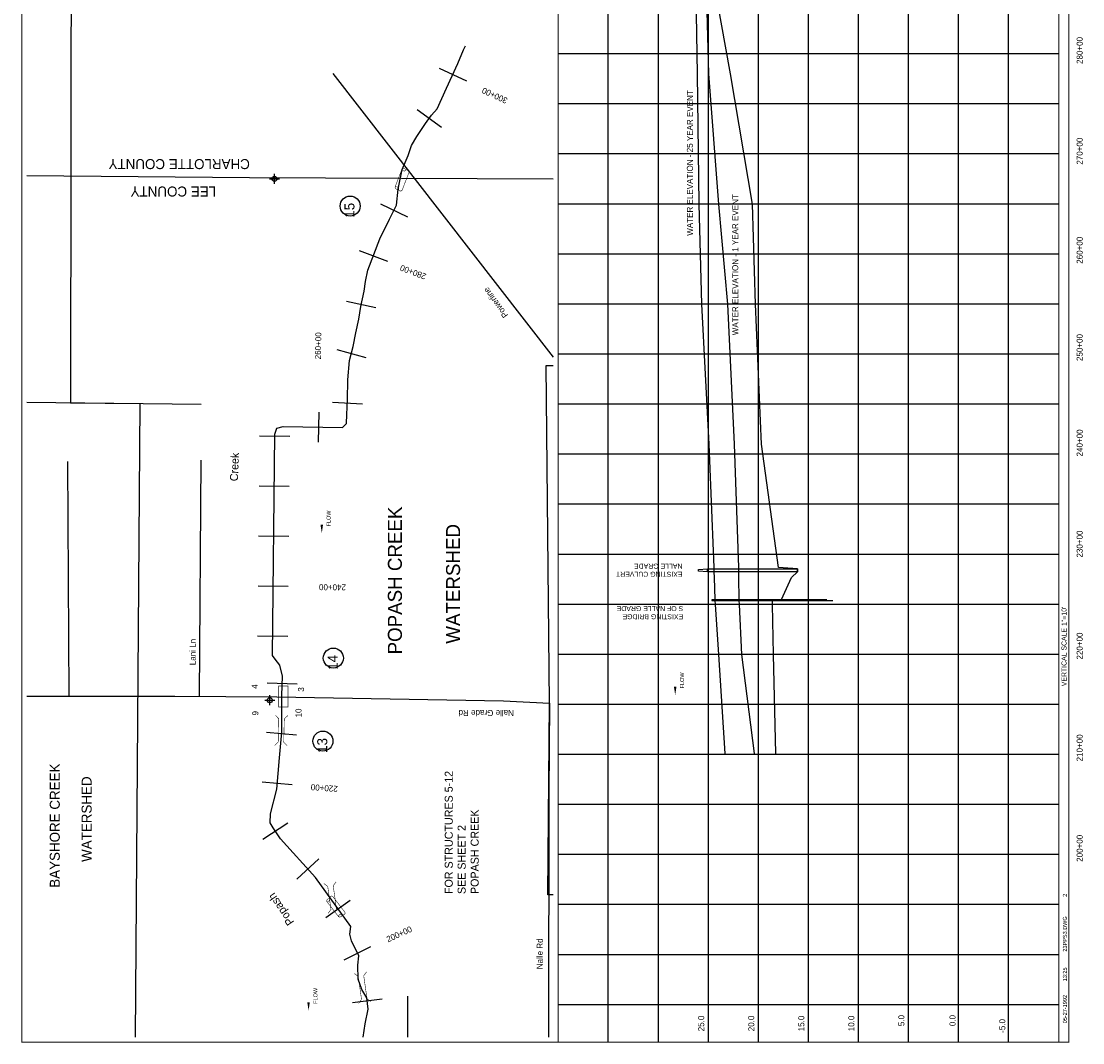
# Model space of a CAD drawing. Extents: x 232925 to 243646, y 877492 to 893502.
# Tile 1 of 2: x 232925 to 243530, y 877492 to 887698. Entities that reach past the tile are written whole.
import ezdxf
from ezdxf.enums import TextEntityAlignment as Align

# ---------------------------------------------------------------- set-up
doc = ezdxf.new("R2010")
doc.units = 0
doc.header["$LTSCALE"] = 800
doc.header["$PDMODE"] = 34
doc.header["$PDSIZE"] = 50
for name, pattern in [('DASHED', [0]), ('DIVIDE', [0]), ('PHANTOM', [0]), ('STREAM', [0])]:
    doc.linetypes.add(name, pattern=pattern)
doc.layers.get('0').update_dxf_attribs({"linetype": 'CONTINUOUS'})
for name, color, linetype in [('BORDER', 1, 'CONTINUOUS'), ('COUNTY', 11, 'PHANTOM'), ('EXISTING', 7, 'CONTINUOUS'), ('GRID', 2, 'CONTINUOUS'), ('MAJROADS', 9, 'CONTINUOUS'), ('MINROADS', 7, 'CONTINUOUS'), ('POWERLINES', 14, 'DIVIDE'), ('SEC', 2, 'CONTINUOUS'), ('STATIONS', 7, 'CONTINUOUS'), ('STRUCTTEXT', 7, 'CONTINUOUS'), ('STRUCTURES', 1, 'CONTINUOUS'), ('TEXT', 7, 'CONTINUOUS'), ('TRUNKS', 5, 'STREAM'), ('WATER', 4, 'CONTINUOUS'), ('WSHEDS', 3, 'CONTINUOUS')]:
    doc.layers.add(name, color=color, linetype=linetype)

# ---------------------------------------------------------------- blocks, each defined once
blk = doc.blocks.new('BRIDGE')
at = {"layer": 'STRUCTURES', "color": 0, "const_width": 20}
for points in [[(-234, -534), (-101, -402), (-101, 496), (-234, 629)], [(244, -534), (112, -402), (112, 496), (244, 629)]]:
    blk.add_lwpolyline(points, dxfattribs=at)
blk = doc.blocks.new('RCP')
at = {"layer": 'STRUCTURES', "color": 0, "const_width": 20}
for points in [[(-354, 160, 0.802976), (-374, 25, 0.802976)], [(-374, 25, 0.489412), (-354, -140, 0.489412)], [(-354, -140, 0.606659), (-374, 25, 0.606659)], [(415, 25, 0.606659), (396, -140, 0.606659)], [(415, 25, 0.802976), (396, 160, 0.802976)], [(396, -140, 0.489412), (415, 25, 0.489412)]]:
    blk.add_lwpolyline(points, format="xyb", dxfattribs=at)
for points in [[(396, 160), (-354, 160)], [(-354, -140), (396, -140)]]:
    blk.add_lwpolyline(points, dxfattribs=at)
blk = doc.blocks.new('BOX')
at = {"layer": 'STRUCTURES', "color": 0, "const_width": 20}
blk.add_lwpolyline([(-377, -171), (433, -171), (433, 189), (-377, 189)], close=True, dxfattribs=at)
blk = doc.blocks.new('LOGON')
at = {"color": 0}
blk.add_attdef('DATE', text='', height=1, dxfattribs=at).set_placement((-1.87, 1.76), align=Align.RIGHT)
for tag, p in [('TIME', (1.56, 1.76)), ('DRAWING', (8.97, 1.76)), ('OPERATOR', (22.66, 1.76))]:
    blk.add_attdef(tag, p, '', height=1, dxfattribs=at)
blk = doc.blocks.new('FLARROW')
at = {"color": 0}
blk.add_lwpolyline([(-0.28, 0.019, 0, 0.05, 0), (-0.112, 0.019, 0, 0, -0.087559), (-0.012, 0.001, 0, 0, 0.245722), (0.075, 0.013, 0, 0, -0.309425), (0.212, 0.015, 0, 0, 0), (0.278, 0.013, 0, 0, 0)], format="xyseb", dxfattribs=at)
blk.add_text('FLOW', height=0.08, dxfattribs=at).set_placement((0.015, -0.157), align=Align.CENTER)

msp = doc.modelspace()

# ---------------------------------------------------------------- linework, layer by layer
at = {"layer": 'BORDER', "color": 0, "const_width": 10}
msp.add_lwpolyline([(243390, 877497), (243390, 893497), (232930, 893497), (232930, 877497)], close=True, dxfattribs=at)
for points in [[(238290, 877497), (238290, 893497)], [(243290, 877497), (243290, 893497)]]:
    msp.add_lwpolyline(points, dxfattribs=at)
at = {"layer": 'COUNTY', "color": 0}
msp.add_lwpolyline([(238240, 886121), (235204, 886133), (232980, 886153)], dxfattribs=at)
at = {"layer": 'EXISTING', "color": 0}
for points in [[(239752, 888232), (239752, 888225), (239764, 888200), (239765, 888172), (239791, 887172), (239891, 885872), (239982, 884872), (240046, 883472), (240091, 882242), (240091, 882228), (240091, 882196), (240091, 882142), (240094, 881922), (240094, 881918), (240095, 881910), (240097, 881872), (240121, 881372), (240247, 880382)], [(239959, 880382), (239894, 881372), (239860, 881872), (239858, 881910), (239857, 881918), (239857, 881922), (239850, 882142), (239849, 882196), (239849, 882228), (239847, 882242), (239797, 883472), (239725, 884872), (239699, 885872), (239680, 887172), (239664, 888172), (239663, 888200), (239663, 888202)], [(239780, 882196), (239690, 882203), (239690, 882221), (239780, 882228)]]:
    msp.add_lwpolyline(points, dxfattribs=at)
at = {"layer": 'EXISTING', "color": 0, "linetype": 'DASHED'}
for points in [[(240463, 880382), (240440, 881372), (240430, 881872), (240430, 881910), (240430, 881918), (240520, 881922), (240620, 882142), (240680, 882196), (240680, 882228), (240490, 882242), (240320, 883472), (240260, 884872), (240230, 885872), (240010, 887172), (239830, 888172), (239920, 888200), (239920, 888225), (239840, 888232)], [(240972, 881918), (239823, 881918), (239823, 881910), (241032, 881910)]]:
    msp.add_lwpolyline(points, dxfattribs=at)
at = {"layer": 'EXISTING', "color": 0, "const_width": 5.18}
for points in [[(236729, 886221), (236659, 886040)], [(236731, 886012), (236801, 886193)]]:
    msp.add_lwpolyline(points, dxfattribs=at)
for points in [[(236770, 886210, 0.489412), (236729, 886221, 0.489412)], [(236729, 886221, 0.606659), (236770, 886210, 0.606659)], [(236801, 886193, 0.802976), (236770, 886210, 0.802976)], [(236696, 886020, 0.606659), (236659, 886040, 0.606659)], [(236659, 886040, 0.489412), (236696, 886020, 0.489412)], [(236696, 886020, 0.802976), (236731, 886012, 0.802976)]]:
    msp.add_lwpolyline(points, format="xyb", dxfattribs=at)
at = {"layer": 'EXISTING', "color": 0}
msp.add_lwpolyline([(240680, 882196), (239780, 882196), (239780, 882228), (240680, 882228)], close=True, dxfattribs=at)
at = {"layer": 'GRID', "color": 0}
for points in [[(238790, 877497), (238790, 893497)], [(239290, 877497), (239290, 893497)], [(239790, 877497), (239790, 893497)], [(240290, 877497), (240290, 893497)], [(240790, 877497), (240790, 893497)], [(241290, 877497), (241290, 893497)], [(241790, 877497), (241790, 893497)], [(242290, 877497), (242290, 893497)], [(242790, 877497), (242790, 893497)], [(243290, 887372), (238290, 887372)], [(243290, 886872), (238290, 886872)], [(243290, 886372), (238290, 886372)], [(243290, 885872), (238290, 885872)], [(243290, 885372), (238290, 885372)], [(243290, 884872), (238290, 884872)], [(243290, 884372), (238290, 884372)], [(243290, 883872), (238290, 883872)], [(243290, 883372), (238290, 883372)], [(243290, 882872), (238290, 882872)], [(243290, 882372), (238290, 882372)], [(243290, 881872), (238290, 881872)], [(243290, 881372), (238290, 881372)], [(243290, 880872), (238290, 880872)], [(243290, 880372), (238290, 880372)], [(243290, 879872), (238290, 879872)], [(243290, 879372), (238290, 879372)], [(243290, 878872), (238290, 878872)], [(243290, 878372), (238290, 878372)], [(243290, 877872), (238290, 877872)]]:
    msp.add_lwpolyline(points, dxfattribs=at)
at = {"layer": 'MAJROADS', "color": 0}
msp.add_lwpolyline([(232980, 880954), (233436, 880955), (234458, 880956), (235480, 880948), (237743, 880907), (238203, 880886), (238197, 879981), (238194, 877547)], dxfattribs=at)
at = {"layer": 'MINROADS', "color": 0}
for points in [[(232980, 883892), (234724, 883872)], [(233388, 883301), (233402, 880955)], [(234718, 883314), (234702, 880954)], [(236788, 877547), (236788, 877957)]]:
    msp.add_lwpolyline(points, dxfattribs=at)
at = {"layer": 'POWERLINES', "color": 0}
msp.add_lwpolyline([(236038, 887177), (238240, 884341)], dxfattribs=at)
at = {"layer": 'SEC', "color": 0}
for p in [(235454, 886124), (235409, 880914)]:
    msp.add_point(p, dxfattribs=at)
at = {"layer": 'STATIONS', "color": 0}
for p, q in [((237101, 887228), (237373, 887102)), ((236880, 886816), (237122, 886639)), ((236513, 885874), (236783, 885743)), ((236302, 885406), (236583, 885301)), ((236176, 884901), (236469, 884838)), ((236078, 884420), (236368, 884340)), ((236035, 883892), (236334, 883875)), ((235899, 883793), (235893, 883493)), ((235307, 883557), (235607, 883554)), ((235302, 883057), (235602, 883054)), ((235297, 882557), (235597, 882554)), ((235292, 882057), (235592, 882054)), ((235287, 881557), (235587, 881554)), ((235383, 881087), (235683, 881079)), ((235376, 880596), (235675, 880570)), ((235333, 880099), (235631, 880072)), ((235337, 879526), (235590, 879688)), ((235677, 879127), (235898, 879329)), ((235969, 878743), (236212, 878918)), ((236150, 878321), (236419, 878455)), ((236233, 877893), (236530, 877931))]:
    msp.add_line(p, q, dxfattribs=at)
at = {"layer": 'STRUCTTEXT', "color": 0}
for centre in [(236211, 885852), (236043, 881336), (235939, 880506)]:
    msp.add_circle(centre, 100, dxfattribs=at)
at = {"layer": 'TRUNKS', "color": 0}
msp.add_lwpolyline([(236342, 877547), (236341, 877549), (236362, 877681), (236392, 877829), (236378, 877941), (236328, 878025), (236291, 878126), (236288, 878268), (236297, 878362), (236223, 878512), (236209, 878578), (236218, 878654), (235864, 879144), (235514, 879529), (235443, 879640), (235413, 879688), (235416, 879778), (235477, 880027), (235505, 880339), (235527, 880594), (235530, 880962), (235535, 881154), (235509, 881264), (235463, 881324), (235436, 881362), (235457, 883571), (235480, 883633), (235542, 883649), (236135, 883638), (236173, 883678), (236178, 883768), (236186, 883914), (236189, 884117), (236203, 884309), (236242, 884447), (236267, 884584), (236297, 884721), (236318, 884849), (236350, 885001), (236366, 885097), (236388, 885210), (236506, 885523), (236605, 885719), (236674, 885861), (236691, 886020), (236732, 886218), (236790, 886356), (236825, 886458), (236878, 886546), (236964, 886677), (237025, 886760), (237079, 886824), (237174, 887029), (237288, 887275), (237344, 887411), (237364, 887454)], dxfattribs=at)
at = {"layer": 'WSHEDS', "color": 0}
for points in [[(233425, 888901), (233416, 883887), (234111, 883879), (234064, 877547)], [(238240, 878971), (238186, 878971), (238203, 880886), (238170, 884260), (238240, 884257)]]:
    msp.add_lwpolyline(points, dxfattribs=at)

# ---------------------------------------------------------------- block references
at = {"layer": 'STRUCTURES', "color": 0, "xscale": 0.25875, "yscale": 0.25875, "zscale": 0.25875}
for name, p, rotation in [('BOX', (235546, 880945), 90), ('BRIDGE', (235521, 880600), 358.6554353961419), ('BRIDGE', (236031, 878930), 8), ('RCP', (236062, 878854), 307.7079410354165), ('BRIDGE', (236336, 878031), 8)]:
    msp.add_blockref(name, p, dxfattribs=dict(at, rotation=rotation))
at = {"layer": 'TEXT', "color": 0, "xscale": 40, "yscale": 40, "zscale": 40, "rotation": 90}
msp.add_blockref('LOGON', (243442, 878044), dxfattribs=at).add_auto_attribs({'DATE': '05-27-1992', 'TIME': '13:25', 'OPERATOR': '2', 'DRAWING': '23PPS3.DWG'})
at = {"layer": 'TRUNKS', "color": 0, "xscale": 500, "yscale": 500, "zscale": 500, "rotation": 90}
for p in [(235937, 882723), (239468, 881105), (235805, 877953)]:
    msp.add_blockref('FLARROW', p, dxfattribs=at)

# ---------------------------------------------------------------- texts
at = {"layer": 'EXISTING', "color": 0}
for s, height, rotation, p in [('WATER ELEVATION - 25 YEAR EVENT', 60, 90, (239635, 885555)), ('WATER ELEVATION - 1 YEAR EVENT', 60, 90, (240088, 884561)), ('S OF NALLE GRADE', 50, 180, (239538, 881855)), ('EXISTING BRIDGE', 50, 180, (239538, 881774))]:
    msp.add_text(s, height=height, rotation=rotation, dxfattribs=at).set_placement(p)
at = {"layer": 'MINROADS', "color": 0}
msp.add_text('Lani Ln', height=60, rotation=90, dxfattribs=at).set_placement((234668, 881264))
at = {"layer": 'POWERLINES', "color": 0}
msp.add_text('Powerline', height=60, rotation=126, dxfattribs=at).set_placement((237793, 884762))
at = {"layer": 'STATIONS', "color": 0}
for s, rotation, p in [('300+00', 155.2296, (237668, 886983)), ('280+00', 159.4632, (236850, 885219)), ('260+00', 88.9101, (235921, 884455)), ('240+00', 179.4512, (236035, 882073)), ('220+00', 175.8876, (235955, 880067)), ('200+00', 24.2907, (236713, 878550))]:
    msp.add_text(s, height=60, rotation=rotation, dxfattribs=at).set_placement(p, align=Align.CENTER)
at = {"layer": 'STRUCTTEXT', "color": 0}
for s, p in [('15', (236254, 885735)), ('14', (236086, 881218)), ('13', (235982, 880388))]:
    msp.add_text(s, height=100, rotation=90, dxfattribs=at).set_placement(p)
at = {"layer": 'TEXT', "color": 0}
for s, p in [('280+00', (243529, 887406)), ('270+00', (243529, 886400)), ('260+00', (243529, 885410)), ('250+00', (243529, 884438)), ('240+00', (243529, 883485)), ('230+00', (243529, 882475)), ('220+00', (243529, 881456)), ('3', (235750, 881022)), ('10', (235725, 880787)), ('210+00', (243529, 880438)), ('200+00', (243529, 879435))]:
    msp.add_text(s, height=60, rotation=90, dxfattribs=at).set_placement(p, align=Align.CENTER)
for s, height, rotation, p in [('CHARLOTTE COUNTY', 100, 180, (235209, 886321)), ('LEE COUNTY', 100, 180, (234872, 886047)), ('POPASH CREEK', 140, 90, (236728, 881372)), ('WATERSHED', 140, 90, (237309, 881479)), ('NALLE GRADE', 50, 180, (239531, 882279)), ('EXISTING CULVERT', 50, 180, (239531, 882198)), ('VERTICAL SCALE 1"=10\'', 50, 90, (243368, 881054)), ('4', 60, 90, (235287, 881029)), ('9', 60, 90, (235294, 880762)), ('Nalle Grade Rd', 60, 180, (237847, 880816)), ('BAYSHORE CREEK', 100, 90, (233310, 879041)), ('WATERSHED', 100, 90, (233628, 879299)), ('FOR STRUCTURES 5-12 ', 80, 90, (237236, 878978)), ('POPASH CREEK', 80, 90, (237495, 878978)), ('SEE SHEET 2', 80, 90, (237365, 878978)), ('Nalle Rd', 60, 90, (238135, 878227)), ('25.0', 60, 90, (239748, 877607)), ('20.0', 60, 90, (240248, 877607)), ('15.0', 60, 90, (240748, 877607)), ('10.0', 60, 90, (241248, 877607)), ('5.0', 60, 90, (241748, 877658)), ('0.0', 60, 90, (242259, 877658)), ('-5.0', 60, 90, (242756, 877591))]:
    msp.add_text(s, height=height, rotation=rotation, dxfattribs=at).set_placement(p)
at = {"layer": 'WATER', "color": 0}
for s, rotation, p in [('Creek', 87.6058, (235089, 883101)), ('Popash', 124.0394, (235655, 878698))]:
    msp.add_text(s, height=80, rotation=rotation, dxfattribs=at).set_placement(p)

doc.saveas('drawing.dxf')
